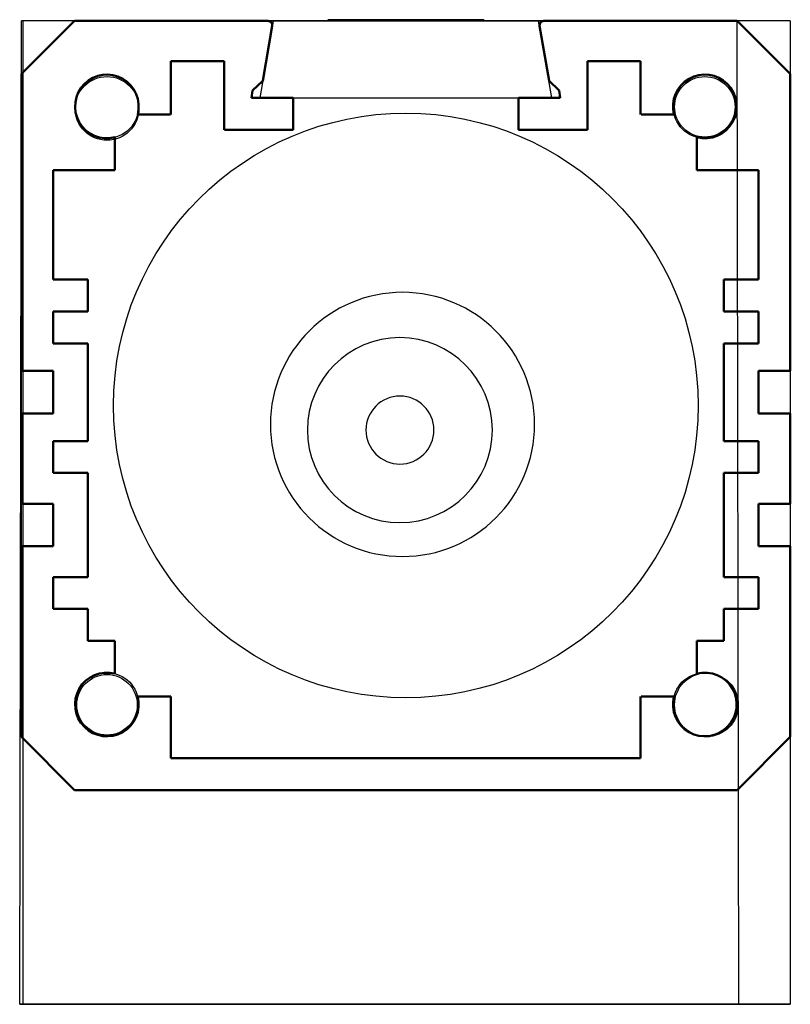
# Model space of a CAD drawing. Header units: millimetres. Extents: x 2149.83 to 2151.28, y 1359.25 to 1361.1.
import ezdxf

# ---------------------------------------------------------------- set-up
doc = ezdxf.new("R2010")
doc.units = ezdxf.units.MM
doc.header["$MEASUREMENT"] = 0
for name, color, linetype, lineweight in [('GASKET', 4, 'Continuous', 25), ('LEDY', 2, 'Continuous', 35), ('original ext', 7, 'Continuous', 50)]:
    doc.layers.add(name, color=color, linetype=linetype, lineweight=lineweight)
for name, color, linetype in [('LBRACKETTOP', 132, 'Continuous'), ('LEDG', 110, 'Continuous'), ('LEDR', 232, 'Continuous'), ('LENS', 20, 'Continuous'), ('SSBOTLBRK', 132, 'Continuous'), ('SScable', 7, 'Continuous')]:
    doc.layers.add(name, color=color, linetype=linetype)

msp = doc.modelspace()

# ---------------------------------------------------------------- linework, layer by layer
at = {"layer": 'GASKET'}
for p, q in [((2149.8291, 1360.9997), (2149.9289, 1361.0994)), ((2149.8291, 1360.9997), (2149.9289, 1361.0994)), ((2149.9289, 1361.0994), (2151.1761, 1361.0994)), ((2151.1761, 1361.0994), (2151.2759, 1360.9997)), ((2149.8291, 1359.7524), (2149.8291, 1360.9997)), ((2151.2759, 1360.9997), (2151.2759, 1359.7524)), ((2149.9289, 1359.6526), (2149.8291, 1359.7524)), ((2151.2759, 1359.7524), (2151.1761, 1359.6526)), ((2151.1761, 1359.6526), (2149.9289, 1359.6526))]:
    msp.add_line(p, q, dxfattribs=at)
for centre, radius in [((2149.99, 1360.9386), 0.0599), ((2151.115, 1360.9386), 0.0599), ((2150.5525, 1360.376), 0.55), ((2149.99, 1359.8135), 0.0599), ((2151.115, 1359.8135), 0.0599)]:
    msp.add_circle(centre, radius, dxfattribs=at)
at = {"layer": 'LBRACKETTOP'}
for p, q in [((2149.8259, 1359.2494, 37.3427), (2149.8291, 1361.0994, 37.3427)), ((2151.2759, 1361.0994, 37.3427), (2149.8291, 1361.0994, 37.3427)), ((2151.2759, 1361.0994, 37.3427), (2151.2759, 1359.2494, 37.3427)), ((2151.2759, 1359.2494, 37.3427), (2149.8259, 1359.2494, 37.3427)), ((2151.2759, 1359.2494, 38.7427), (2149.8259, 1359.2494, 38.7427)), ((2149.8259, 1359.2494, 38.7427), (2149.8259, 1359.2494, 37.3427)), ((2151.2759, 1359.2494, 37.3427), (2151.2759, 1359.2494, 38.7427))]:
    msp.add_line(p, q, dxfattribs=at)
at = {"layer": 'LBRACKETTOP', "extrusion": (0, -1, 0)}
for p, q in [((2149.8259, 1359.2494, 38.7427), (2149.8259, 1359.2494, 38.2427)), ((2149.8259, 1359.2494, 38.2427), (2149.8259, 1359.2494, 37.9297)), ((2150.5509, 1359.2494, 38.7427), (2150.1759, 1359.2494, 38.7427)), ((2150.3316, 1359.2494, 38.2427), (2150.7691, 1359.2494, 38.2427)), ((2150.3316, 1359.2494, 37.9297), (2150.7691, 1359.2494, 37.9297)), ((2150.5509, 1359.2494, 38.7427), (2150.9259, 1359.2494, 38.7427))]:
    msp.add_line(p, q, dxfattribs=at)
at = {"layer": 'LBRACKETTOP', "elevation": 38.7427}
for points in [[(2151.2759, 1359.2494), (2149.8259, 1359.2494), (2149.8259, 1359.2494), (2149.8259, 1359.2494)], [(2151.2759, 1359.2494), (2149.8259, 1359.2494)]]:
    msp.add_lwpolyline(points, dxfattribs=at)
at = {"layer": 'LBRACKETTOP'}
msp.add_polyline3d([(2151.2759, 1359.2494, 38.7427), (2149.8259, 1359.2494, 38.7427), (2149.8259, 1359.2494, 37.3427), (2151.2759, 1359.2494, 37.3427), (2151.2759, 1359.2494, 38.7427)], dxfattribs=at)
for centre, radius in [((2149.9902, 1360.9349, 37.4552), 0.06), ((2151.115, 1360.9379, 37.4552), 0.057), ((2149.9902, 1359.8129, 37.4552), 0.057), ((2151.118, 1359.8129, 37.4552), 0.06)]:
    msp.add_circle(centre, radius, dxfattribs=at)
at = {"layer": 'LBRACKETTOP', "extrusion": (0, -1, 0)}
for centre, start, end in [((2150.3316, 38.0862, -1359.2494), 90, 270), ((2150.7691, 38.0862, -1359.2494), 270, 90)]:
    msp.add_arc(centre, 0.1565, start, end, dxfattribs=at)
at = {"layer": 'LEDG', "extrusion": (0.000335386, 1, 0)}
msp.add_circle((-2150.0957, 36.6927, 1361.823), 0.1465, dxfattribs=at)
at = {"layer": 'LEDR', "extrusion": (0.000335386, 1, 0)}
msp.add_circle((-2150.0957, 36.3488, 1361.823), 0.1465, dxfattribs=at)
at = {"layer": 'LEDY', "extrusion": (0.000335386, 1, 0)}
msp.add_circle((-2150.0957, 37.0367, 1361.823), 0.1465, dxfattribs=at)
at = {"layer": 'LENS'}
for p, q in [((2150.3029, 1361.0991), (2150.2778, 1360.9549)), ((2150.8022, 1361.0989), (2150.3029, 1361.0991)), ((2150.8269, 1360.9545), (2150.8022, 1361.0989)), ((2150.2778, 1360.9549), (2150.8255, 1360.9546)), ((2150.8255, 1360.9546), (2150.8269, 1360.9545))]:
    msp.add_line(p, q, dxfattribs=at)
at = {"layer": 'original ext', "linetype": 'Continuous'}
for p, q in [((2149.9289, 1361.0994), (2149.8291, 1360.9997)), ((2151.1761, 1361.0994), (2151.2759, 1360.9997)), ((2149.9289, 1359.6526), (2149.8291, 1359.7524)), ((2151.1761, 1359.6526), (2151.2759, 1359.7524))]:
    msp.add_line(p, q, dxfattribs=at)
at = {"layer": 'original ext'}
for p, q in [((2149.9289, 1361.0994), (2150.2827, 1361.0994)), ((2150.2827, 1361.0994), (2150.293, 1361.0994)), ((2150.3009, 1361.0901), (2150.2831, 1360.9865)), ((2150.8041, 1361.0901), (2150.8219, 1360.9865)), ((2150.8223, 1361.0994), (2150.812, 1361.0994)), ((2150.8223, 1361.0994), (2151.1761, 1361.0994)), ((2150.2108, 1361.0235), (2150.1103, 1361.0235)), ((2150.1103, 1361.0235), (2150.1103, 1360.9236)), ((2150.2108, 1361.0235), (2150.2108, 1360.8947)), ((2150.8942, 1360.8946), (2150.8942, 1361.0235)), ((2150.8942, 1361.0235), (2150.9943, 1361.0235)), ((2150.9943, 1361.0235), (2150.9943, 1360.9236)), ((2149.8291, 1360.8786), (2149.8291, 1360.9997)), ((2151.2759, 1360.9997), (2151.2759, 1360.8786)), ((2150.2831, 1360.9865), (2150.2641, 1360.9685)), ((2150.8219, 1360.9865), (2150.8409, 1360.9685)), ((2150.2641, 1360.9685), (2150.2621, 1360.9545)), ((2150.2621, 1360.9545), (2150.3407, 1360.9545)), ((2150.3407, 1360.9545), (2150.3407, 1360.8947)), ((2150.7943, 1360.9545), (2150.7643, 1360.9545)), ((2150.7643, 1360.9545), (2150.7643, 1360.8946)), ((2150.8429, 1360.9545), (2150.7943, 1360.9545)), ((2150.8409, 1360.9685), (2150.8429, 1360.9545)), ((2150.1099, 1360.9236), (2150.048, 1360.9236)), ((2150.9951, 1360.9236), (2151.057, 1360.9236)), ((2149.8291, 1360.8786), (2149.8291, 1360.441)), ((2150.005, 1360.8187), (2150.005, 1360.8805)), ((2150.3407, 1360.8947), (2150.2113, 1360.8947)), ((2150.8942, 1360.8946), (2150.7643, 1360.8946)), ((2151.1, 1360.8187), (2151.1, 1360.8805)), ((2151.2759, 1360.8786), (2151.2759, 1360.441)), ((2149.924, 1360.8187), (2149.8891, 1360.8187)), ((2149.8891, 1360.6128), (2149.8891, 1360.8187)), ((2150.005, 1360.8187), (2149.924, 1360.8187)), ((2151.1, 1360.8187), (2151.181, 1360.8187)), ((2151.181, 1360.8187), (2151.2159, 1360.8187)), ((2151.2159, 1360.6128), (2151.2159, 1360.8187)), ((2149.8891, 1360.6128), (2149.954, 1360.6128)), ((2149.954, 1360.5529), (2149.954, 1360.6128)), ((2151.151, 1360.6128), (2151.2159, 1360.6128)), ((2151.151, 1360.5529), (2151.151, 1360.6128)), ((2149.8891, 1360.4929), (2149.8891, 1360.5529)), ((2149.8891, 1360.4929), (2149.8891, 1360.5529)), ((2149.8891, 1360.5529), (2149.954, 1360.5529)), ((2151.151, 1360.5529), (2151.2159, 1360.5529)), ((2151.2159, 1360.4929), (2151.2159, 1360.5529)), ((2149.8891, 1360.4929), (2149.954, 1360.4929)), ((2149.954, 1360.4929), (2149.954, 1360.3091)), ((2151.151, 1360.376), (2151.151, 1360.4929)), ((2151.151, 1360.4929), (2151.2159, 1360.4929)), ((2149.8291, 1360.441), (2149.8891, 1360.441)), ((2149.8891, 1360.441), (2149.8891, 1360.361)), ((2151.2159, 1360.441), (2151.2159, 1360.361)), ((2151.2759, 1360.441), (2151.2159, 1360.441)), ((2149.8891, 1360.361), (2149.8291, 1360.361)), ((2149.8291, 1360.361), (2149.8291, 1360.3441)), ((2151.151, 1360.3091), (2151.151, 1360.376)), ((2151.2159, 1360.361), (2151.2759, 1360.361)), ((2151.2759, 1360.361), (2151.2759, 1360.3441)), ((2149.8291, 1360.3441), (2149.8291, 1360.1912)), ((2151.2759, 1360.3441), (2151.2759, 1360.1912)), ((2149.8891, 1360.3091), (2149.8891, 1360.2491)), ((2149.8891, 1360.3091), (2149.8891, 1360.2591)), ((2149.954, 1360.3091), (2149.8891, 1360.3091)), ((2151.151, 1360.3091), (2151.2159, 1360.3091)), ((2151.2159, 1360.3091), (2151.2159, 1360.2491)), ((2151.2159, 1360.3091), (2151.2159, 1360.2591)), ((2149.8891, 1360.2491), (2149.954, 1360.2491)), ((2149.954, 1360.2491), (2149.954, 1360.0533)), ((2151.151, 1360.2491), (2151.2159, 1360.2491)), ((2151.151, 1360.1133), (2151.151, 1360.2491)), ((2149.8291, 1360.1912), (2149.8891, 1360.1912)), ((2149.8891, 1360.1912), (2149.8891, 1360.1113)), ((2151.2759, 1360.1912), (2151.2159, 1360.1912)), ((2151.2159, 1360.1912), (2151.2159, 1360.1113)), ((2149.8891, 1360.1113), (2149.8291, 1360.1113)), ((2149.8291, 1360.1113), (2149.8291, 1359.7524)), ((2151.151, 1360.0533), (2151.151, 1360.1133)), ((2151.2159, 1360.1113), (2151.2759, 1360.1113)), ((2151.2759, 1360.1113), (2151.2759, 1359.7524)), ((2149.8891, 1359.9934), (2149.8891, 1360.0533)), ((2149.8891, 1360.0533), (2149.954, 1360.0533)), ((2151.2159, 1360.0533), (2151.151, 1360.0533)), ((2151.2159, 1359.9934), (2151.2159, 1360.0533)), ((2149.8891, 1359.9934), (2149.954, 1359.9934)), ((2149.954, 1359.9934), (2149.954, 1359.9334)), ((2151.2159, 1359.9934), (2151.151, 1359.9934)), ((2151.151, 1359.9934), (2151.151, 1359.9334)), ((2149.954, 1359.9334), (2150.005, 1359.9334)), ((2150.005, 1359.9334), (2150.005, 1359.8716)), ((2151.1, 1359.9334), (2151.1, 1359.8716)), ((2151.151, 1359.9334), (2151.1, 1359.9334)), ((2150.048, 1359.8285), (2150.1103, 1359.8285)), ((2150.1103, 1359.8285), (2150.048, 1359.8285)), ((2150.1103, 1359.7126), (2150.1103, 1359.8285)), ((2150.9943, 1359.7126), (2150.9943, 1359.8285)), ((2150.9951, 1359.8285), (2151.057, 1359.8285)), ((2150.1103, 1359.7126), (2150.9943, 1359.7126)), ((2150.5525, 1359.6526), (2149.9289, 1359.6526)), ((2150.5525, 1359.6526), (2151.1761, 1359.6526))]:
    msp.add_line(p, q, dxfattribs=at)
for centre, radius, start, end in [((2150.293, 1361.0914), 0.00799, 350.2382, 90), ((2150.812, 1361.0914), 0.00799, 90, 189.7618), ((2149.99, 1360.9386), 0.0599, 345.5225, 284.4775), ((2151.115, 1360.9386), 0.0599, 255.5225, 194.4775), ((2149.99, 1359.8135), 0.0599, 75.5225, 14.4775), ((2151.115, 1359.8135), 0.0599, 165.5225, 104.4775)]:
    msp.add_arc(centre, radius, start, end, dxfattribs=at)
at = {"layer": 'SSBOTLBRK', "extrusion": (0, 1e-16, -1)}
for p, q in [((2149.8316, 1361.0994, -0.06), (2149.8316, 1359.2494, -0.06)), ((2151.1793, 1359.2494, -0.06), (2151.1761, 1361.0994, -0.06))]:
    msp.add_line(p, q, dxfattribs=at)
at = {"layer": 'SSBOTLBRK', "extrusion": (-1e-16, -1, -1e-16)}
for q in [(2150.0793, 1359.2494, -1.46), (2150.8293, 1359.2494, -1.46)]:
    msp.add_line((2150.4543, 1359.2494, -1.46), q, dxfattribs=at)
at = {"layer": 'SSBOTLBRK', "extrusion": (0, 1e-16, -1)}
msp.add_circle((-2150.5462, 1360.3404, 0.1726), 0.2485, dxfattribs=at)
at = {"layer": 'SScable', "extrusion": (0, 1e-16, -1)}
for centre, radius in [((-2150.5413, 1360.3297, 11.276), 0.174), ((-2150.5413, 1360.3297, 0.276), 0.0639)]:
    msp.add_circle(centre, radius, dxfattribs=at)

doc.saveas('drawing.dxf')
